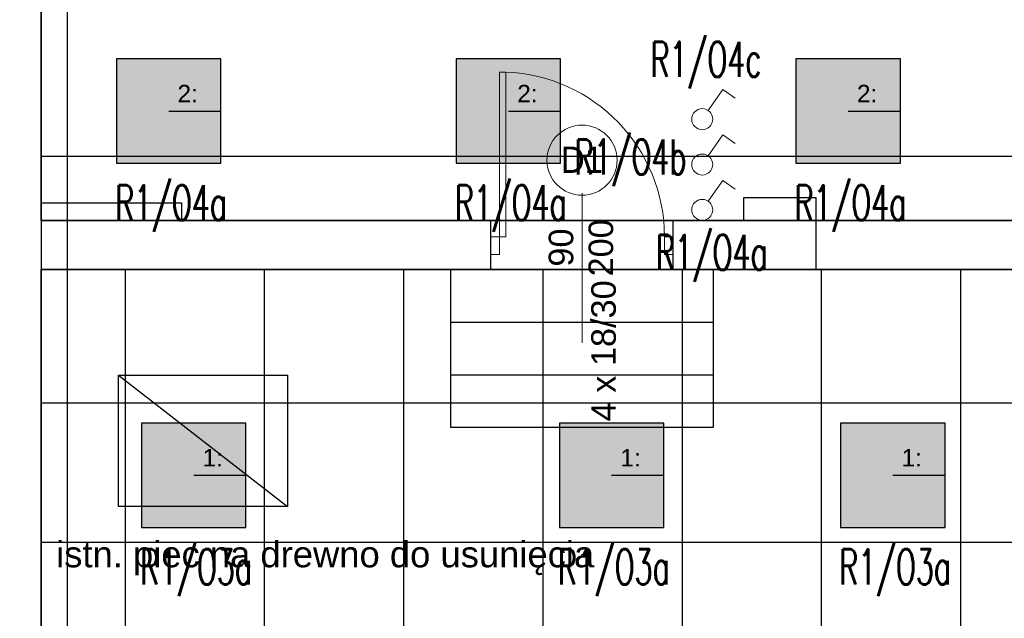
# Model space of a CAD drawing. Header units: millimetres. Extents: x -94648 to 68781, y -29623 to 11990.
# Tile 47 of 181: x -36598 to -36037, y -13033 to -12691. Entities that reach past the tile are written whole.
import ezdxf
from ezdxf.enums import TextEntityAlignment as Align

# ---------------------------------------------------------------- set-up
doc = ezdxf.new("R2010")
doc.units = ezdxf.units.MM
doc.linetypes.add('BUD', pattern=[0])
for name, color, linetype in [('-podklad', 8, 'Continuous'), ('HATCH', 204, 'Continuous'), ('rexp_Leuchten_Besch', 7, 'Continuous'), ('rexp_Oprawy', 7, 'Continuous')]:
    doc.layers.add(name, color=color, linetype=linetype)
for name, color, linetype, lineweight in [('A52_WIDOK', 30, 'Continuous', 18), ('A_POWTARZALNE$0$A21_DRZWI_OKNA', 153, 'Continuous', 15), ('A_POWTARZALNE$0$DRZWI OPIS', 2, 'Continuous', 15), ('A_POWTARZALNE$0$opisy drzwi okien', 3, 'Continuous', 15), ('IE_ATRYBUTY_ BLOCK_1', 7, 'Continuous', 18), ('IE_ATRYBUTY_ BLOCK_2', 7, 'Continuous', 18), ('IE_oswietlenie_laczniki', 2, 'Continuous', 20), ('IE_oswietlenie_nr_obw', 51, 'Continuous', 20), ('Wykonawcze', 7, 'Continuous', 15)]:
    doc.layers.add(name, color=color, linetype=linetype, lineweight=lineweight)
doc.layers.add('Area', color=6, linetype='Continuous', lineweight=35, plot=False)
doc.styles.add('A_POWTARZALNE$0$ISO', font='arial.ttf')
doc.styles.add('Arial', font='arial.ttf')
doc.styles.add('ROMANS', font='romans.shx', dxfattribs={"width": 0.75, "height": 10})
doc.styles.get("Standard").update_dxf_attribs({"font": 'arial.ttf'})
doc.linetypes.add('TRACKS', pattern='A,3.81,[130,ltypeshp.shx,S=6.35,R=0,X=0,Y=0],3.81', length=7.62)

# ---------------------------------------------------------------- blocks, each defined once
blk = doc.blocks.new('A_POWTARZALNE$0$drzwi 104 mur')
at = {"color": 8, "linetype": 'Continuous'}
for p, q in [((0.14, 47), (0.14, 52)), ((10.14, 52), (10.14, 47)), ((0.14, 47), (-93.79, 47)), ((-93.79, 43.5), (-93.79, 47)), ((10.14, 47), (0.14, 47)), ((0.14, 43.5), (0.14, 47)), ((0.14, 43.5), (-93.79, 43.5)), ((24.7, 0), (-24.7, 0)), ((10.14, -47), (0.14, -47)), ((0.14, -47), (0.14, -52)), ((10.14, -52), (10.14, -47))]:
    blk.add_line(p, q, dxfattribs=at)
blk.add_arc((0.14, 47), 94, 182.1338, 270, dxfattribs=at)
blk = doc.blocks.new('A_POWTARZALNE$0$znak drzwi')
at = {"color": 8, "linetype": 'ByBlock'}
blk.add_line((0, 84.16), (0, 0), dxfattribs=at)
at = {"layer": 'A_POWTARZALNE$0$opisy drzwi okien', "color": 8}
blk.add_circle((0, 104.16), 20, dxfattribs=at)
at = {"color": 8, "linetype": 'ByBlock', "style": 'A_POWTARZALNE$0$ISO'}
for tag, p in [('S', (-5, 54.16)), ('H', (17.73, 54.16))]:
    blk.add_attdef(tag, text='', height=14, rotation=90, dxfattribs=at).set_placement(p, align=Align.CENTER)
at = {"layer": 'A_POWTARZALNE$0$opisy drzwi okien', "color": 8, "style": 'A_POWTARZALNE$0$ISO', "width": 0.824464}
blk.add_attdef('DX', text='', height=15, dxfattribs=at).set_placement((-12, 96.66), (12, 96.66), align=Align.FIT)
blk = doc.blocks.new('Goscim_parter')
at = {"layer": 'HATCH', "linetype": 'BUD'}
h = blk.add_hatch(dxfattribs=at)
h.set_pattern_fill('ANSI37', color=8, scale=25, angle=45)
h.set_pattern_definition([(90, (-45348.77, -1321.09), (-79.375, 0), []), (180, (-45348.77, -1321.09), (0, -79.375), [])])
h.paths.add_polyline_path([(-36586.06, -12833.74), (-36586.06, -14283.74), (-35303.06, -14283.74), (-35303.06, -12833.74)])
at = {"color": 8, "linetype": 'BUD'}
for p, q in [((-36586.06, -12795.74), (-36586.06, -12390.74)), ((-36329.78, -12805.74), (-36506.06, -12805.74)), ((-36185.56, -12805.74), (-36225.78, -12805.74)), ((-36586.06, -14283.74), (-36586.06, -12833.74)), ((-36144.56, -12833.74), (-36586.06, -12833.74))]:
    blk.add_line(p, q, dxfattribs=at)
at = {"color": 8}
blk.add_lwpolyline([(-35711.42, -12769.39), (-36586.06, -12769.39), (-36586.06, -14034.18)], dxfattribs=at)
at = {"color": 8, "linetype": 'BUD'}
for points in [[(-36586.06, -12795.74), (-36506.06, -12795.74), (-36506.06, -12805.74)], [(-36185.56, -12805.74), (-36185.56, -12792.74), (-36144.56, -12792.74), (-36144.56, -12833.74), (-36185.56, -12833.74)], [(-36329.78, -12833.74), (-36329.78, -12805.74)], [(-36225.78, -12833.74), (-36225.78, -12805.74)], [(-36352.78, -12833.74), (-36202.78, -12833.74)], [(-36352.78, -12833.74), (-36352.78, -12923.74)], [(-36202.78, -12923.74), (-36202.78, -12833.74)], [(-36144.56, -12833.74), (-35744.56, -12833.74)], [(-36352.78, -12863.74), (-36202.78, -12863.74)], [(-36542.02, -12893.98), (-36445.7, -12968.86)], [(-36352.78, -12893.74), (-36202.78, -12893.74)], [(-36352.78, -12923.74), (-36202.78, -12923.74)]]:
    blk.add_lwpolyline(points, dxfattribs=at)
blk.add_lwpolyline([(-36542.02, -12893.98), (-36445.7, -12893.98), (-36445.7, -12968.86), (-36542.02, -12968.86)], close=True, dxfattribs=at)
at = {"layer": 'Area', "color": 8, "linetype": 'BUD'}
for points in [[(-36586.06, -12390.74), (-35666.06, -12390.74), (-35666.06, -12805.74), (-36586.06, -12805.74)], [(-36586.06, -12833.74), (-35303.06, -12833.74), (-35303.06, -14283.74), (-36586.06, -14283.74)]]:
    blk.add_lwpolyline(points, close=True, dxfattribs=at)
at = {"layer": 'HATCH', "color": 8, "linetype": 'TRACKS', "ltscale": 2}
blk.add_lwpolyline([(-36571.06, -12405.74), (-35318.06, -12405.74), (-35318.06, -14268.74), (-36571.06, -14268.74)], close=True, dxfattribs=at)
at = {"layer": 'A_POWTARZALNE$0$A21_DRZWI_OKNA', "color": 8, "xscale": -1, "rotation": 90.0000142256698}
blk.add_blockref('A_POWTARZALNE$0$drzwi 104 mur', (-36277.78, -12814.99), dxfattribs=at)
at = {"layer": 'A_POWTARZALNE$0$DRZWI OPIS', "color": 8}
ref = blk.add_blockref('A_POWTARZALNE$0$znak drzwi', (-36277.78, -12875.56), dxfattribs=dict(at, rotation=0.000177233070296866))
ref.add_attrib('H', '200', dxfattribs={"layer": '0', "color": 8, "linetype": 'ByBlock', "height": 14, "rotation": 90.0002, "style": 'A_POWTARZALNE$0$ISO'}).set_placement((-36260.05, -12821.4), align=Align.CENTER)
ref.add_attrib('S', '90', dxfattribs={"layer": '0', "color": 8, "linetype": 'ByBlock', "height": 14, "rotation": 90.0002, "style": 'A_POWTARZALNE$0$ISO'}).set_placement((-36282.78, -12821.23), align=Align.CENTER)
ref.add_attrib('DX', 'D1', dxfattribs={"layer": 'A_POWTARZALNE$0$opisy drzwi okien', "color": 8, "height": 15, "rotation": 0.0002, "style": 'A_POWTARZALNE$0$ISO', "width": 0.895951}).set_placement((-36289.78, -12778.64), (-36265.78, -12778.64), align=Align.FIT)
at = {"layer": 'A52_WIDOK', "color": 8, "insert": (-36272.53, -12880.13), "char_height": 14, "attachment_point": 2, "rotation": 90, "style": 'Arial'}
blk.add_mtext('\\A1;4 x 18/30', dxfattribs=at)
at = {"layer": 'Wykonawcze', "color": 8, "insert": (-36600.06, -12998.42), "char_height": 14.85, "width": 619.8226, "attachment_point": 4}
blk.add_mtext('\\pi22.48112;istn. piec na drewno do usunięcia', dxfattribs=at)
blk = doc.blocks.new('rexp_lib_5')
at = {"layer": 'rexp_Oprawy', "true_color": 0xffff00}
blk.add_hatch(color=2, dxfattribs=at).paths.add_polyline_path([(-0.2975, -0.2975), (0.2975, -0.2975), (0.2975, 0.2975), (-0.2975, 0.2975)])
at = {"layer": 'rexp_Oprawy', "color": 2, "true_color": 0xffff00}
blk.add_lwpolyline([(-0.2975, -0.2975), (0.2975, -0.2975), (0.2975, 0.2975), (-0.2975, 0.2975)], close=True, dxfattribs=at)
at = {"layer": 'rexp_Oprawy', "color": 7}
blk.add_lwpolyline([(-0.2975, -0.2975), (0.2975, -0.2975), (0.2975, 0.2975), (-0.2975, 0.2975)], close=True, dxfattribs=at)
blk.add_lwpolyline([(0, 0), (0.2975, 0)], dxfattribs=at)
at = {"layer": 'rexp_Leuchten_Besch', "flags": 8}
blk.add_attdef('Label', (0.05, 0.05), '', height=0.1, dxfattribs=at)
blk = doc.blocks.new('rexp_lib_9')
at = {"layer": 'rexp_Oprawy', "true_color": 0xff00ff}
blk.add_hatch(color=6, dxfattribs=at).paths.add_polyline_path([(-0.2975, -0.2975), (0.2975, -0.2975), (0.2975, 0.2975), (-0.2975, 0.2975)])
at = {"layer": 'rexp_Oprawy', "color": 6, "true_color": 0xff00ff}
blk.add_lwpolyline([(-0.2975, -0.2975), (0.2975, -0.2975), (0.2975, 0.2975), (-0.2975, 0.2975)], close=True, dxfattribs=at)
at = {"layer": 'rexp_Oprawy', "color": 7}
blk.add_lwpolyline([(-0.2975, -0.2975), (0.2975, -0.2975), (0.2975, 0.2975), (-0.2975, 0.2975)], close=True, dxfattribs=at)
blk.add_lwpolyline([(0, 0), (0.2975, 0)], dxfattribs=at)
at = {"layer": 'rexp_Leuchten_Besch', "flags": 8}
blk.add_attdef('Label', (0.05, 0.05), '', height=0.1, dxfattribs=at)
blk = doc.blocks.new('lacznik 1bieg')
for p, q in [((34.4, 49.1), (117.9, 168.4)), ((117.9, 168.4), (188.4, 119))]:
    blk.add_line(p, q)
blk.add_circle((0, 0), 60)
at = {"layer": 'IE_ATRYBUTY_ BLOCK_1', "style": 'ROMANS', "width": 0.7, "flags": 8}
blk.add_attdef('TYP', text='', height=200, dxfattribs=at).set_placement((10, -287), align=Align.CENTER)
at = {"layer": 'IE_ATRYBUTY_ BLOCK_2', "style": 'ROMANS', "width": 0.6, "flags": 8}
blk.add_attdef('X1', (110, -35), '', height=150, dxfattribs=at)
for tag, p in [('OPIS1', (2.9, -467.6)), ('OPIS2', (2.9, -653.6))]:
    blk.add_attdef(tag, text='', height=150, dxfattribs=at).set_placement(p, align=Align.CENTER)

msp = doc.modelspace()

# ---------------------------------------------------------------- block references
at = {"layer": '-podklad'}
msp.add_blockref('Goscim_parter', (0, 0), dxfattribs=at)
at = {"layer": 'IE_oswietlenie_laczniki', "xscale": 0.1, "yscale": 0.1, "zscale": 0.1}
for p in [(-36209.25641, -12748.02439), (-36209.25641, -12773.88207), (-36209.25641, -12799.73975)]:
    msp.add_blockref('lacznik 1bieg', p, dxfattribs=at)
at = {"layer": 'rexp_Oprawy'}
ref = msp.add_blockref('rexp_lib_9', (-36513.40857, -12743.43981, 600), dxfattribs=dict(at, xscale=100, yscale=100, zscale=100))
ref.add_attrib('Label', '2:', (-36508.40857, -12738.43981, 600), dxfattribs={"layer": 'rexp_Leuchten_Besch', "height": 10})
ref = msp.add_blockref('rexp_lib_9', (-36319.73363, -12743.43981, 600), dxfattribs=dict(at, xscale=100, yscale=100, zscale=100))
ref.add_attrib('Label', '2:', (-36314.73363, -12738.43981, 600), dxfattribs={"layer": 'rexp_Leuchten_Besch', "height": 10})
ref = msp.add_blockref('rexp_lib_9', (-36126.05859, -12743.43981, 600), dxfattribs=dict(at, xscale=100, yscale=100, zscale=100))
ref.add_attrib('Label', '2:', (-36121.05859, -12738.43981, 600), dxfattribs={"layer": 'rexp_Leuchten_Besch', "height": 10})
ref = msp.add_blockref('rexp_lib_5', (-36499.10651, -12951.09515, 450), dxfattribs=dict(at, xscale=100, yscale=100, zscale=100))
ref.add_attrib('Label', '1:', (-36494.10651, -12946.09515, 450), dxfattribs={"layer": 'rexp_Leuchten_Besch', "height": 10})
ref = msp.add_blockref('rexp_lib_5', (-36260.96173, -12951.09515, 450), dxfattribs=dict(at, xscale=100, yscale=100, zscale=100))
ref.add_attrib('Label', '1:', (-36255.96173, -12946.09515, 450), dxfattribs={"layer": 'rexp_Leuchten_Besch', "height": 10})
ref = msp.add_blockref('rexp_lib_5', (-36100.60254, -12951.09515, 450), dxfattribs=dict(at, xscale=100, yscale=100, zscale=100))
ref.add_attrib('Label', '1:', (-36095.60254, -12946.09515, 450), dxfattribs={"layer": 'rexp_Leuchten_Besch', "height": 10})

# ---------------------------------------------------------------- texts
at = {"layer": 'IE_oswietlenie_nr_obw', "style": 'ROMANS', "width": 0.6}
for s, p in [('R1/O4c', (-36238.6829, -12723.89923)), ('R1/O4b', (-36281.96265, -12779.51831)), ('R1/O4a', (-36543.97384, -12805.66243, 150)), ('R1/O4a', (-36350.29889, -12805.66243, 150)), ('R1/O4a', (-36156.62385, -12805.66243, 150)), ('R1/O4a', (-36235.73619, -12834.03237)), ('R1/O3a', (-36529.67177, -13013.31777)), ('R1/O3a', (-36291.527, -13013.31777)), ('R1/O3a', (-36131.1678, -13013.31777))]:
    msp.add_text(s, height=20, dxfattribs=at).set_placement(p)

doc.saveas('drawing.dxf')
